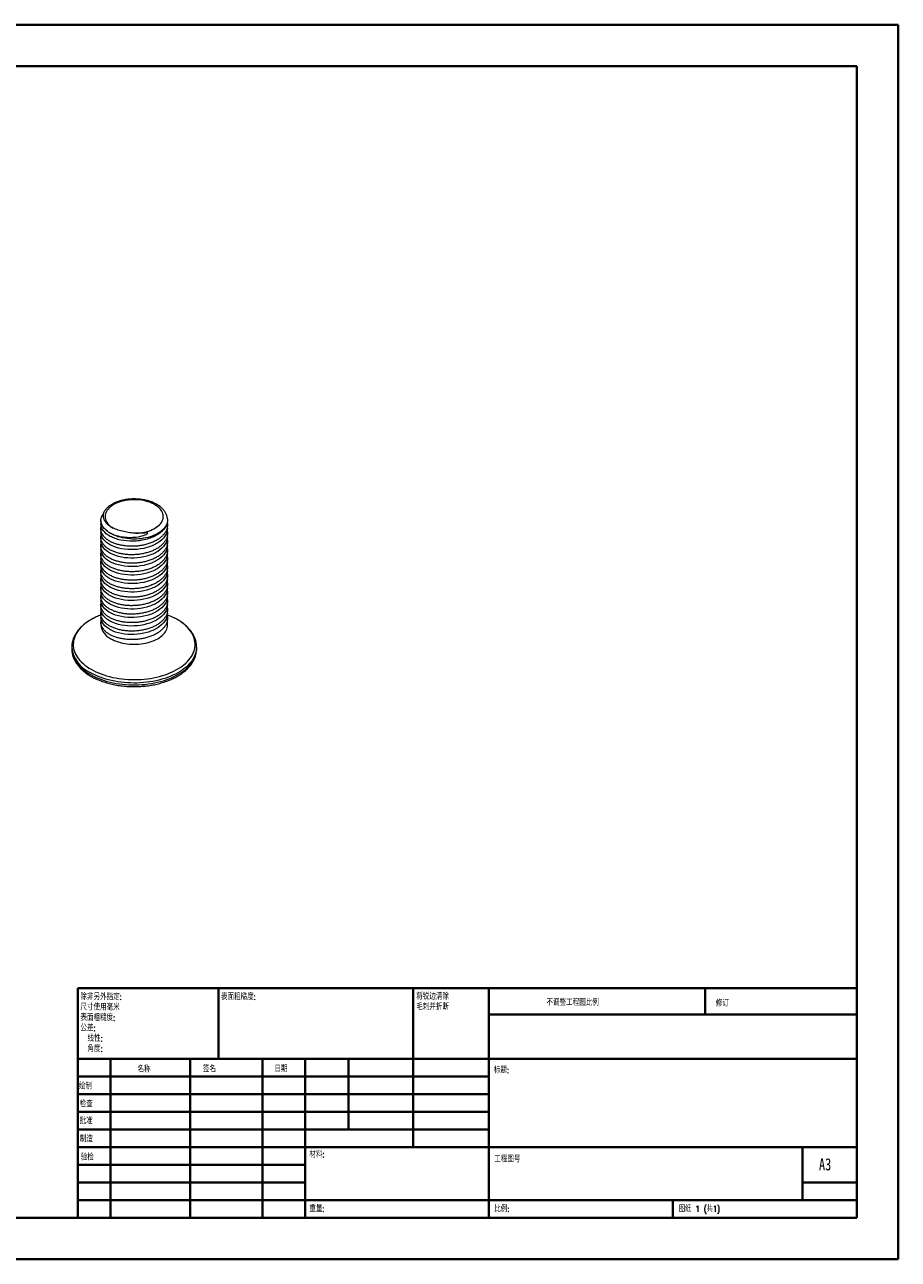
# Model space of a CAD drawing. Header units: millimetres. Extents: x 0 to 420, y 0 to 297.
# Tile 2 of 2: x 210 to 420, y 0 to 297. Entities that reach past the tile are written whole.
import ezdxf

# ---------------------------------------------------------------- set-up
doc = ezdxf.new("R2010")
doc.units = ezdxf.units.MM
doc.styles.add('SLDTEXTSTYLE0', font='TXT', dxfattribs={"width": 0.75, "bigfont": 'bigfont'})
doc.styles.add('SLDTEXTSTYLE1', font='TXT', dxfattribs={"width": 0.75})
doc.styles.add('SLDTEXTSTYLE2', font='TXT', dxfattribs={"width": 0.694444, "bigfont": 'bigfont'})

# ---------------------------------------------------------------- blocks, each defined once
blk = doc.blocks.new('SW_NOTE_0')
at = {"color": 0, "linetype": 'Continuous', "lineweight": 0, "char_height": 1.5, "attachment_point": 1, "style": 'SLDTEXTSTYLE0'}
for s, insert in [('\\M+18FAB锐边\\M+190B4\\M+18F9C', (0, 1.93)), ('\\M+196D1\\M+18E68\\M+19BF3\\M+190DC\\M+19266', (0, -0.57))]:
    blk.add_mtext(s, dxfattribs=dict(at, insert=insert))
blk = doc.blocks.new('SW_NOTE_1')
at = {"color": 0, "linetype": 'Continuous', "lineweight": 0, "char_height": 1.5, "attachment_point": 1, "style": 'SLDTEXTSTYLE0'}
for s, insert in [('\\M+18F9C\\M+194F1另\\M+18A4F\\M+18E77\\M+192E8:', (0, 1.93)), ('\\M+18EDA\\M+190A1\\M+18E67\\M+19770\\M+19F7C\\M+195C4', (0, -0.57)), ('\\M+1955C\\M+196CA\\M+19165糙\\M+19378:', (0, -3.07)), ('\\M+18CF6\\M+18DB7:', (0, -5.57)), ('线\\M+190AB:', (1.69, -8.07)), ('\\M+18A70\\M+19378:', (1.69, -10.57))]:
    blk.add_mtext(s, dxfattribs=dict(at, insert=insert))

msp = doc.modelspace()

# ---------------------------------------------------------------- linework, layer by layer
at = {"color": 7, "linetype": 'Continuous', "lineweight": 40}
for p, q in [((0.08, 297.21), (420.08, 297.21)), ((420.08, 0.21), (420.08, 297.21)), ((25.08, 287.21), (410.08, 287.21)), ((410.08, 287.21), (410.08, 10.21)), ((222.88, 65.46), (410.08, 65.46)), ((222.88, 65.46), (222.88, 10.21)), ((256.68, 48.46), (256.68, 65.46)), ((303.48, 65.46), (303.48, 27.21)), ((321.68, 65.46), (321.68, 10.21)), ((373.68, 59.09), (373.68, 65.46)), ((410.08, 59.09), (321.68, 59.09)), ((410.08, 48.46), (222.88, 48.46)), ((230.68, 48.46), (230.68, 10.21)), ((249.87, 48.46), (249.87, 10.21)), ((267.28, 48.46), (267.28, 10.21)), ((277.48, 10.21), (277.48, 48.46)), ((287.88, 31.46), (287.88, 48.46)), ((321.68, 44.21), (222.88, 44.21)), ((321.68, 39.96), (222.88, 39.96)), ((321.68, 35.71), (222.88, 35.71)), ((321.68, 31.46), (222.88, 31.46)), ((277.48, 27.21), (222.88, 27.21)), ((277.48, 27.21), (410.08, 27.21)), ((397.08, 14.46), (397.08, 27.21)), ((277.48, 22.96), (222.88, 22.96)), ((277.48, 18.71), (222.88, 18.71)), ((410.08, 18.71), (397.08, 18.71)), ((222.88, 14.46), (410.08, 14.46)), ((365.88, 10.21), (365.88, 14.46)), ((25.08, 10.21), (410.08, 10.21)), ((0.08, 0.21), (420.08, 0.21))]:
    msp.add_line(p, q, dxfattribs=at)
at = {"color": 7, "linetype": 'Continuous', "lineweight": 15}
for p, q in [((244.38, 178.23), (244.38, 177.78)), ((228.4, 177.9), (228.4, 177.09)), ((228.4, 175.86), (228.4, 175.05)), ((244.4, 176.07), (244.4, 176.88)), ((228.4, 173.82), (228.4, 173.01)), ((244.4, 174.03), (244.4, 174.84)), ((244.4, 171.98), (244.4, 172.8)), ((228.4, 171.78), (228.4, 170.96)), ((228.4, 169.74), (228.4, 168.92)), ((244.4, 169.94), (244.4, 170.76)), ((228.4, 167.7), (228.4, 166.88)), ((244.4, 167.9), (244.4, 168.72)), ((244.4, 165.86), (244.4, 166.68)), ((228.4, 165.66), (228.4, 164.84)), ((228.4, 163.61), (228.4, 162.8)), ((244.4, 163.82), (244.4, 164.63)), ((228.4, 161.57), (228.4, 160.76)), ((244.4, 161.78), (244.4, 162.59)), ((244.4, 159.74), (244.4, 160.55)), ((228.4, 159.53), (228.4, 158.72)), ((228.4, 157.49), (228.4, 156.67)), ((244.4, 157.7), (244.4, 158.51)), ((228.4, 155.21), (228.11, 155.1)), ((228.4, 155.45), (228.4, 154.63)), ((244.68, 155.1), (244.35, 155.23)), ((244.4, 155.65), (244.4, 156.47)), ((228.4, 153.41), (228.4, 152.78)), ((244.4, 152.78), (244.4, 154.43)), ((221.4, 147.5), (221.4, 147.06)), ((221.4, 147.48), (221.4, 147.5)), ((221.4, 147.06), (221.4, 147.05)), ((251.4, 147.06), (251.4, 147.5)), ((251.4, 147.04), (251.4, 147.06))]:
    msp.add_line(p, q, dxfattribs=at)
at = {"color": 7, "linetype": 'Continuous', "lineweight": 15, "flags": 128}
for points in [[(236.83, 174.87), (237.36, 174.9), (237.88, 174.96), (238.4, 175.03), (238.9, 175.13), (239.39, 175.25), (239.87, 175.39), (240.32, 175.56), (240.75, 175.74), (241.15, 175.94), (241.53, 176.16), (241.88, 176.39), (242.19, 176.64), (242.48, 176.9), (242.72, 177.17), (242.93, 177.46), (243.1, 177.75), (243.24, 178.05), (243.33, 178.35), (243.38, 178.65), (243.4, 178.96), (243.37, 179.27), (243.3, 179.58), (243.19, 179.88), (243.04, 180.17), (242.86, 180.46), (242.63, 180.74), (242.37, 181.01), (242.08, 181.27), (241.75, 181.51), (241.39, 181.74), (241, 181.95), (240.59, 182.14), (240.15, 182.32), (239.69, 182.47), (239.21, 182.6), (238.72, 182.72), (238.21, 182.81), (237.69, 182.88), (237.16, 182.92), (236.63, 182.94), (236.09, 182.94), (235.56, 182.92), (235.04, 182.87), (234.52, 182.8), (234.01, 182.7), (233.52, 182.59), (233.04, 182.45), (232.58, 182.29), (232.15, 182.11), (231.73, 181.92), (231.35, 181.71), (231, 181.48), (230.67, 181.23), (230.38, 180.97), (230.13, 180.7), (229.91, 180.42), (229.73, 180.13), (229.59, 179.84), (229.48, 179.53), (229.42, 179.23), (229.4, 178.92), (229.42, 178.61), (229.47, 178.31), (229.57, 178), (229.71, 177.71), (229.89, 177.42), (230.1, 177.14), (230.36, 176.86), (230.64, 176.6), (230.96, 176.36), (231.31, 176.13)], [(244.38, 177.78), (244.32, 177.45), (244.22, 177.13), (244.08, 176.81), (243.9, 176.49), (243.69, 176.18), (243.43, 175.89), (243.14, 175.6), (242.81, 175.33), (242.45, 175.07), (242.06, 174.83), (241.64, 174.6), (241.2, 174.39), (240.73, 174.2), (240.23, 174.04), (239.72, 173.89), (239.19, 173.76), (238.65, 173.66), (238.09, 173.57), (237.52, 173.52), (236.95, 173.48), (236.38, 173.47), (235.81, 173.48), (235.24, 173.52), (234.67, 173.58), (234.12, 173.66), (233.57, 173.77), (233.04, 173.9), (232.53, 174.05), (232.04, 174.22), (231.57, 174.41), (231.12, 174.62), (230.71, 174.84), (230.32, 175.09), (229.96, 175.35), (229.64, 175.62)], [(245.77, 154.62), (245.3, 154.84), (244.68, 155.1)], [(230.74, 149.51), (231.16, 149.29), (231.6, 149.08), (232.07, 148.89), (232.56, 148.72), (233.07, 148.57), (233.6, 148.45), (234.14, 148.34), (234.7, 148.26), (235.26, 148.2), (235.83, 148.17), (236.4, 148.16), (236.97, 148.17), (237.54, 148.2), (238.1, 148.26), (238.65, 148.34), (239.19, 148.45), (239.72, 148.57), (240.23, 148.72), (240.72, 148.89), (241.19, 149.08), (241.64, 149.29), (242.05, 149.51), (242.44, 149.75), (242.8, 150.01), (243.13, 150.28), (243.42, 150.56), (243.67, 150.86), (243.89, 151.16), (244.07, 151.47), (244.21, 151.79), (244.32, 152.12), (244.38, 152.45), (244.4, 152.78)]]:
    msp.add_lwpolyline(points, dxfattribs=at)
at = {"color": 8, "linetype": 'Continuous', "lineweight": 15, "flags": 128}
for points in [[(227, 154.61), (226.74, 154.48), (226.18, 154.18), (225.64, 153.86), (225.13, 153.52), (224.65, 153.17), (224.2, 152.81), (223.79, 152.43), (223.41, 152.04), (223.07, 151.64), (222.77, 151.23), (222.51, 150.81), (222.28, 150.38), (222.09, 149.95), (221.95, 149.51), (221.84, 149.07), (221.77, 148.62), (221.75, 148.18), (221.76, 147.73), (221.82, 147.28), (221.91, 146.84), (222.05, 146.4), (222.23, 145.97), (222.45, 145.54), (222.7, 145.12), (222.99, 144.7), (223.33, 144.3), (223.69, 143.91), (224.1, 143.53), (224.53, 143.16), (225, 142.8), (225.51, 142.46), (226.04, 142.14)], [(226.04, 142.14), (226.6, 141.83), (227.19, 141.54), (227.8, 141.27), (228.44, 141.02), (229.1, 140.79), (229.78, 140.57), (230.48, 140.38), (231.2, 140.21), (231.93, 140.07), (232.67, 139.94), (233.42, 139.84), (234.18, 139.76), (234.95, 139.7), (235.72, 139.67), (236.49, 139.66), (237.27, 139.68), (238.04, 139.72), (238.8, 139.78), (239.56, 139.86), (240.31, 139.97), (241.05, 140.1), (241.78, 140.25), (242.49, 140.43), (243.19, 140.63), (243.86, 140.84), (244.52, 141.08), (245.15, 141.34), (245.76, 141.61), (246.34, 141.91), (246.89, 142.22), (247.42, 142.55), (247.91, 142.89), (248.37, 143.25), (248.8, 143.62), (249.2, 144), (249.55, 144.4), (249.88, 144.81), (250.16, 145.22), (250.41, 145.65), (250.61, 146.08), (250.78, 146.51), (250.91, 146.95), (250.99, 147.4), (251.04, 147.84), (251.05, 148.29), (251.01, 148.73), (250.93, 149.18), (250.82, 149.62), (250.66, 150.06), (250.46, 150.49), (250.23, 150.91), (249.95, 151.33), (249.64, 151.74), (249.29, 152.14), (248.9, 152.53), (248.48, 152.9), (248.03, 153.26), (247.54, 153.61), (247.03, 153.94), (246.48, 154.26), (245.9, 154.56), (245.77, 154.62)], [(221.4, 147.05), (221.41, 146.78), (221.45, 146.33), (221.54, 145.88), (221.66, 145.44), (221.83, 145), (222.03, 144.57), (222.28, 144.14), (222.56, 143.72), (222.88, 143.31), (223.23, 142.91), (223.62, 142.52), (224.05, 142.14), (224.51, 141.78), (225, 141.43), (225.52, 141.1), (226.07, 140.78), (226.65, 140.48), (227.25, 140.2), (227.88, 139.93), (228.53, 139.69), (229.21, 139.46), (229.9, 139.25), (230.61, 139.07), (231.34, 138.91), (232.08, 138.77), (232.83, 138.65), (233.59, 138.55), (234.36, 138.48), (235.13, 138.43), (235.91, 138.4), (236.69, 138.4), (237.47, 138.42), (238.24, 138.47), (239.01, 138.53), (239.78, 138.62), (240.53, 138.74), (241.27, 138.87), (242, 139.03), (242.72, 139.21), (243.41, 139.41), (244.09, 139.63), (244.75, 139.87), (245.39, 140.13), (246, 140.41), (246.58, 140.7), (247.14, 141.02), (247.67, 141.35), (248.17, 141.69), (248.63, 142.05), (249.07, 142.43), (249.47, 142.81), (249.83, 143.21), (250.16, 143.62), (250.45, 144.03), (250.7, 144.46), (250.92, 144.89), (251.09, 145.33), (251.23, 145.77), (251.33, 146.22), (251.38, 146.67), (251.4, 147.04)], [(251.4, 147.49), (251.39, 147.33), (251.36, 146.88), (251.28, 146.44), (251.17, 145.99), (251.01, 145.55), (250.82, 145.11), (250.58, 144.69), (250.31, 144.26), (250, 143.85), (249.65, 143.45), (249.27, 143.06), (248.86, 142.68), (248.41, 142.31), (247.92, 141.96), (247.41, 141.62), (246.87, 141.3), (246.29, 140.99), (245.7, 140.71), (245.07, 140.44), (244.42, 140.19), (243.76, 139.95), (243.07, 139.74), (242.36, 139.56), (241.64, 139.39), (240.9, 139.24), (240.15, 139.12), (239.4, 139.02), (238.63, 138.94), (237.86, 138.88), (237.08, 138.85), (236.3, 138.84), (235.52, 138.86), (234.75, 138.89), (233.97, 138.95), (233.21, 139.04), (232.45, 139.15), (231.71, 139.28), (230.97, 139.43), (230.25, 139.6), (229.55, 139.8), (228.87, 140.01), (228.21, 140.25), (227.56, 140.5), (226.95, 140.78), (226.36, 141.07), (225.79, 141.38)]]:
    msp.add_lwpolyline(points, dxfattribs=at)
at = {"color": 7, "linetype": 'Continuous', "lineweight": 15}
for centre, radius, start, end in [((234.27, 139.51), 16.76, 111.5555, 115.7153), ((232.47, 153.22), 4.09, 186.2673, 245.0528)]:
    msp.add_arc(centre, radius, start, end, dxfattribs=at)
at = {"color": 8, "linetype": 'Continuous', "lineweight": 15}
msp.add_arc((228.84, 148.21), 7.48, 185.5974, 245.9229, dxfattribs=at)
at = {"color": 7, "linetype": 'Continuous', "lineweight": 15}
for points, knots in [([(231.31, 176.13), (231.07, 176.26), (230.58, 176.53), (230, 177), (229.53, 177.51), (229.25, 177.97), (229.1, 178.37), (229.02, 178.69), (228.99, 179.02), (229.01, 179.35), (229.08, 179.67), (229.19, 180), (229.36, 180.32), (229.57, 180.64), (229.83, 180.94), (230.14, 181.24), (230.49, 181.52), (230.9, 181.78), (231.25, 181.98), (231.47, 182.09), (231.54, 182.12)], [0, 0, 0, 0, 0.082478, 0.166911, 0.24937, 0.333649, 0.380755, 0.427862, 0.476254, 0.524647, 0.573445, 0.622243, 0.67237, 0.722497, 0.772828, 0.823159, 0.874936, 0.926713, 0.977325, 1, 1, 1, 1]), ([(244.39, 178.23), (244.39, 178.25), (244.39, 178.39), (244.35, 178.64), (244.28, 178.99), (244.17, 179.32), (244.02, 179.65), (243.84, 179.98), (243.63, 180.29), (243.38, 180.6), (243.1, 180.89), (242.78, 181.17), (242.44, 181.44), (242.07, 181.69), (241.67, 181.92), (241.24, 182.13), (240.8, 182.33), (240.33, 182.5), (239.85, 182.65), (239.35, 182.79), (238.84, 182.9), (238.32, 182.99), (237.79, 183.06), (237.26, 183.1), (236.72, 183.13), (236.18, 183.13), (235.65, 183.11), (235.11, 183.07), (234.58, 183.01), (234.06, 182.92), (233.55, 182.81), (233.05, 182.68), (232.56, 182.54), (232.1, 182.36), (231.75, 182.22), (231.58, 182.14), (231.54, 182.12)], [0, 0, 0, 0, 0.005398, 0.03378, 0.062184, 0.090753, 0.119608, 0.148847, 0.17853, 0.208675, 0.239254, 0.270205, 0.301441, 0.332873, 0.364415, 0.396002, 0.427574, 0.459106, 0.490585, 0.522008, 0.553377, 0.584698, 0.615979, 0.64723, 0.678462, 0.709685, 0.740913, 0.772152, 0.803414, 0.834711, 0.866055, 0.897456, 0.928924, 0.960468, 0.992092, 1, 1, 1, 1]), ([(229.64, 175.62), (229.48, 175.76), (229.18, 176.03), (228.83, 176.48), (228.58, 176.95), (228.43, 177.42), (228.38, 177.93), (228.44, 178.46), (228.65, 179.01), (228.87, 179.4), (229.05, 179.59), (229.07, 179.62)], [0, 0, 0, 0, 0.116339, 0.233063, 0.349414, 0.464649, 0.578069, 0.710279, 0.844795, 0.980494, 1, 1, 1, 1]), ([(244.33, 177.53), (244.33, 177.52), (244.4, 177.31), (244.41, 176.88), (244.36, 176.24), (244.15, 175.61), (243.81, 174.98), (243.34, 174.39), (242.76, 173.84), (242.07, 173.35), (241.29, 172.92), (240.42, 172.54), (239.47, 172.22), (238.47, 171.98), (237.44, 171.82), (236.4, 171.74), (235.36, 171.74), (234.33, 171.81), (233.33, 171.97), (232.38, 172.19), (231.51, 172.49), (230.72, 172.84), (230.04, 173.25), (229.45, 173.71), (228.98, 174.22), (228.65, 174.75), (228.44, 175.3), (228.38, 175.86), (228.4, 176.26), (228.48, 176.46), (228.49, 176.48)], [0, 0, 0, 0, 0.000598, 0.038368, 0.076138, 0.114567, 0.153334, 0.192101, 0.23053, 0.2683, 0.30607, 0.344499, 0.383266, 0.422033, 0.460462, 0.498232, 0.536002, 0.574431, 0.613198, 0.651965, 0.690394, 0.728164, 0.765934, 0.804363, 0.84313, 0.881897, 0.920326, 0.958096, 0.995866, 1, 1, 1, 1]), ([(244.33, 175.45), (244.36, 175.25), (244.43, 174.83), (244.35, 174.2), (244.15, 173.56), (243.81, 172.94), (243.34, 172.35), (242.76, 171.8), (242.07, 171.31), (241.29, 170.87), (240.42, 170.49), (239.47, 170.18), (238.47, 169.94), (237.44, 169.78), (236.4, 169.7), (235.36, 169.7), (234.33, 169.77), (233.33, 169.92), (232.38, 170.15), (231.51, 170.45), (230.72, 170.8), (230.04, 171.21), (229.45, 171.67), (228.98, 172.18), (228.65, 172.71), (228.44, 173.26), (228.38, 173.82), (228.4, 174.21), (228.48, 174.41), (228.49, 174.43)], [0, 0, 0, 0, 0.036531, 0.074374, 0.112876, 0.151717, 0.190558, 0.22906, 0.266902, 0.304745, 0.343247, 0.382088, 0.420929, 0.459431, 0.497273, 0.535116, 0.573618, 0.612459, 0.6513, 0.689802, 0.727645, 0.765487, 0.803989, 0.84283, 0.881671, 0.920173, 0.958016, 0.995858, 1, 1, 1, 1]), ([(244.38, 177.78), (244.31, 177.16), (244.05, 176.52), (243.37, 175.65), (243.09, 175.37), (242.48, 174.86), (242.14, 174.63), (241.02, 173.98), (240.12, 173.62), (238.65, 173.25), (238.15, 173.15), (237.14, 173.02), (236.64, 172.98), (235.13, 172.95), (234.1, 173.04), (232.67, 173.34), (232.22, 173.47), (231.38, 173.77), (231, 173.94), (229.95, 174.5), (229.37, 174.97), (228.59, 175.99), (228.4, 176.55), (228.4, 177.09)], [0, 0, 0, 0, 0.125, 0.125, 0.1875, 0.1875, 0.25, 0.25, 0.375, 0.375, 0.4375, 0.4375, 0.5, 0.5, 0.625, 0.625, 0.6875, 0.6875, 0.75, 0.75, 0.875, 0.875, 1, 1, 1, 1]), ([(244.4, 176.07), (244.4, 175.44), (244.19, 174.78), (243.38, 173.56), (242.78, 173), (241.33, 172.09), (240.44, 171.7), (238.48, 171.14), (237.42, 170.98), (235.38, 170.9), (234.32, 170.97), (232.36, 171.35), (231.46, 171.66), (230.02, 172.41), (229.41, 172.89), (228.6, 173.93), (228.4, 174.5), (228.4, 175.05)], [0, 0, 0, 0, 0.125, 0.125, 0.25, 0.25, 0.375, 0.375, 0.5, 0.5, 0.625, 0.625, 0.75, 0.75, 0.875, 0.875, 1, 1, 1, 1]), ([(229.64, 175.62), (229.96, 175.35), (230.34, 175.1), (231.19, 174.67), (231.67, 174.48), (232.69, 174.18), (233.24, 174.06), (234.38, 173.91), (234.96, 173.87), (236.16, 173.89), (236.76, 173.93), (237.93, 174.13), (238.52, 174.27), (239.18, 174.54), (239.31, 174.6), (239.5, 174.71), (239.56, 174.75), (239.61, 174.81), (239.62, 174.83), (239.64, 174.86), (239.64, 174.88), (239.63, 174.91), (239.61, 174.92), (239.57, 174.93), (239.55, 174.94), (239.46, 174.96), (239.39, 174.96), (239.24, 174.96), (239.16, 174.95), (238.94, 174.94), (238.79, 174.93), (238.04, 174.89), (237.44, 174.86), (236.83, 174.87)], [0, 0, 0, 0, 0.125, 0.125, 0.25, 0.25, 0.375, 0.375, 0.5, 0.5, 0.625, 0.625, 0.75, 0.75, 0.78125, 0.78125, 0.796875, 0.796875, 0.800781, 0.800781, 0.804687, 0.804687, 0.808594, 0.808594, 0.8125, 0.8125, 0.828125, 0.828125, 0.84375, 0.84375, 0.875, 0.875, 1, 1, 1, 1]), ([(233.93, 175.31), (233.45, 175.39), (232.98, 175.49), (232.11, 175.77), (231.69, 175.94), (231.31, 176.13)], [0, 0, 0, 0, 0.5, 0.5, 1, 1, 1, 1]), ([(236.83, 174.87), (236.33, 174.88), (235.83, 174.92), (234.85, 175.07), (234.38, 175.17), (233.93, 175.31)], [0, 0, 0, 0, 0.5, 0.5, 1, 1, 1, 1]), ([(244.33, 173.41), (244.36, 173.21), (244.43, 172.79), (244.35, 172.16), (244.15, 171.52), (243.81, 170.9), (243.34, 170.31), (242.76, 169.76), (242.07, 169.27), (241.29, 168.83), (240.42, 168.45), (239.47, 168.14), (238.47, 167.9), (237.44, 167.74), (236.4, 167.66), (235.36, 167.66), (234.33, 167.73), (233.33, 167.88), (232.38, 168.11), (231.51, 168.4), (230.72, 168.76), (230.04, 169.17), (229.45, 169.63), (228.98, 170.13), (228.65, 170.67), (228.44, 171.22), (228.38, 171.78), (228.4, 172.17), (228.48, 172.37), (228.49, 172.39)], [0, 0, 0, 0, 0.0365313, 0.0743735, 0.1128758, 0.1517169, 0.1905579, 0.2290602, 0.2669024, 0.3047446, 0.3432468, 0.3820879, 0.420929, 0.4594313, 0.4972734, 0.5351156, 0.5736179, 0.612459, 0.6513, 0.6898023, 0.7276445, 0.7654867, 0.803989, 0.84283, 0.8816711, 0.9201734, 0.9580156, 0.9958577, 1, 1, 1, 1]), ([(244.4, 174.03), (244.4, 173.4), (244.19, 172.74), (243.38, 171.52), (242.78, 170.96), (241.33, 170.05), (240.44, 169.66), (238.48, 169.1), (237.42, 168.94), (235.38, 168.86), (234.32, 168.93), (232.36, 169.31), (231.46, 169.62), (230.02, 170.37), (229.41, 170.84), (228.6, 171.89), (228.4, 172.46), (228.4, 173.01)], [0, 0, 0, 0, 0.125, 0.125, 0.25, 0.25, 0.375, 0.375, 0.5, 0.5, 0.625, 0.625, 0.75, 0.75, 0.875, 0.875, 1, 1, 1, 1]), ([(244.33, 171.37), (244.36, 171.17), (244.43, 170.75), (244.35, 170.12), (244.15, 169.48), (243.81, 168.86), (243.34, 168.27), (242.76, 167.72), (242.07, 167.23), (241.29, 166.79), (240.42, 166.41), (239.47, 166.1), (238.47, 165.86), (237.44, 165.7), (236.4, 165.62), (235.36, 165.62), (234.33, 165.69), (233.33, 165.84), (232.38, 166.07), (231.51, 166.36), (230.72, 166.72), (230.04, 167.13), (229.45, 167.59), (228.98, 168.09), (228.65, 168.63), (228.44, 169.18), (228.38, 169.74), (228.4, 170.13), (228.48, 170.33), (228.49, 170.35)], [0, 0, 0, 0, 0.036531, 0.074374, 0.112876, 0.151717, 0.190558, 0.22906, 0.266902, 0.304745, 0.343247, 0.382088, 0.420929, 0.459431, 0.497273, 0.535116, 0.573618, 0.612459, 0.6513, 0.689802, 0.727645, 0.765487, 0.803989, 0.84283, 0.881671, 0.920173, 0.958016, 0.995858, 1, 1, 1, 1]), ([(244.33, 169.33), (244.36, 169.13), (244.43, 168.71), (244.35, 168.08), (244.15, 167.44), (243.81, 166.82), (243.34, 166.23), (242.76, 165.68), (242.07, 165.19), (241.29, 164.75), (240.42, 164.37), (239.47, 164.06), (238.47, 163.82), (237.44, 163.66), (236.4, 163.58), (235.36, 163.57), (234.33, 163.65), (233.33, 163.8), (232.38, 164.03), (231.51, 164.32), (230.72, 164.68), (230.04, 165.09), (229.45, 165.55), (228.98, 166.05), (228.65, 166.59), (228.44, 167.14), (228.38, 167.7), (228.4, 168.09), (228.48, 168.29), (228.49, 168.31)], [0, 0, 0, 0, 0.036531, 0.074374, 0.112876, 0.151717, 0.190558, 0.22906, 0.266902, 0.304745, 0.343247, 0.382088, 0.420929, 0.459431, 0.497273, 0.535116, 0.573618, 0.612459, 0.6513, 0.689802, 0.727645, 0.765487, 0.803989, 0.84283, 0.881671, 0.920173, 0.958016, 0.995858, 1, 1, 1, 1]), ([(244.4, 171.98), (244.4, 171.36), (244.19, 170.7), (243.38, 169.48), (242.78, 168.92), (241.33, 168.01), (240.44, 167.61), (238.48, 167.06), (237.42, 166.9), (235.38, 166.82), (234.32, 166.89), (232.36, 167.27), (231.46, 167.58), (230.02, 168.33), (229.41, 168.8), (228.6, 169.85), (228.4, 170.41), (228.4, 170.96)], [0, 0, 0, 0, 0.125, 0.125, 0.25, 0.25, 0.375, 0.375, 0.5, 0.5, 0.625, 0.625, 0.75, 0.75, 0.875, 0.875, 1, 1, 1, 1]), ([(244.4, 169.94), (244.4, 169.31), (244.19, 168.66), (243.38, 167.44), (242.78, 166.88), (241.33, 165.97), (240.44, 165.57), (238.48, 165.02), (237.42, 164.85), (235.38, 164.78), (234.32, 164.85), (232.36, 165.23), (231.46, 165.53), (230.02, 166.29), (229.41, 166.76), (228.6, 167.8), (228.4, 168.37), (228.4, 168.92)], [0, 0, 0, 0, 0.125, 0.125, 0.25, 0.25, 0.375, 0.375, 0.5, 0.5, 0.625, 0.625, 0.75, 0.75, 0.875, 0.875, 1, 1, 1, 1]), ([(244.33, 167.29), (244.36, 167.08), (244.43, 166.67), (244.35, 166.04), (244.15, 165.4), (243.81, 164.78), (243.34, 164.18), (242.76, 163.64), (242.07, 163.15), (241.29, 162.71), (240.42, 162.33), (239.47, 162.01), (238.47, 161.77), (237.44, 161.61), (236.4, 161.53), (235.36, 161.53), (234.33, 161.61), (233.33, 161.76), (232.38, 161.99), (231.51, 162.28), (230.72, 162.64), (230.04, 163.05), (229.45, 163.51), (228.98, 164.01), (228.65, 164.55), (228.44, 165.1), (228.38, 165.65), (228.4, 166.05), (228.48, 166.25), (228.49, 166.27)], [0, 0, 0, 0, 0.036531, 0.074374, 0.112876, 0.151717, 0.190558, 0.22906, 0.266902, 0.304745, 0.343247, 0.382088, 0.420929, 0.459431, 0.497273, 0.535116, 0.573618, 0.612459, 0.6513, 0.689802, 0.727645, 0.765487, 0.803989, 0.84283, 0.881671, 0.920173, 0.958016, 0.995858, 1, 1, 1, 1]), ([(244.4, 167.9), (244.4, 167.27), (244.19, 166.62), (243.38, 165.4), (242.78, 164.84), (241.33, 163.93), (240.44, 163.53), (238.48, 162.97), (237.42, 162.81), (235.38, 162.73), (234.32, 162.81), (232.36, 163.19), (231.46, 163.49), (230.02, 164.25), (229.41, 164.72), (228.6, 165.76), (228.4, 166.33), (228.4, 166.88)], [0, 0, 0, 0, 0.125, 0.125, 0.25, 0.25, 0.375, 0.375, 0.5, 0.5, 0.625, 0.625, 0.75, 0.75, 0.875, 0.875, 1, 1, 1, 1]), ([(244.33, 165.25), (244.36, 165.04), (244.43, 164.63), (244.35, 163.99), (244.15, 163.36), (243.81, 162.73), (243.34, 162.14), (242.76, 161.6), (242.07, 161.11), (241.29, 160.67), (240.42, 160.29), (239.47, 159.97), (238.47, 159.73), (237.44, 159.57), (236.4, 159.49), (235.36, 159.49), (234.33, 159.57), (233.33, 159.72), (232.38, 159.94), (231.51, 160.24), (230.72, 160.59), (230.04, 161.01), (229.45, 161.47), (228.98, 161.97), (228.65, 162.5), (228.44, 163.06), (228.38, 163.61), (228.4, 164.01), (228.48, 164.21), (228.49, 164.23)], [0, 0, 0, 0, 0.036531, 0.074374, 0.112876, 0.151717, 0.190558, 0.22906, 0.266902, 0.304745, 0.343247, 0.382088, 0.420929, 0.459431, 0.497273, 0.535116, 0.573618, 0.612459, 0.6513, 0.689802, 0.727645, 0.765487, 0.803989, 0.84283, 0.881671, 0.920173, 0.958016, 0.995858, 1, 1, 1, 1]), ([(244.4, 165.86), (244.4, 165.23), (244.19, 164.58), (243.38, 163.36), (242.78, 162.8), (241.33, 161.88), (240.44, 161.49), (238.48, 160.93), (237.42, 160.77), (235.38, 160.69), (234.32, 160.77), (232.36, 161.15), (231.46, 161.45), (230.02, 162.21), (229.41, 162.68), (228.6, 163.72), (228.4, 164.29), (228.4, 164.84)], [0, 0, 0, 0, 0.125, 0.125, 0.25, 0.25, 0.375, 0.375, 0.5, 0.5, 0.625, 0.625, 0.75, 0.75, 0.875, 0.875, 1, 1, 1, 1]), ([(244.4, 163.82), (244.4, 163.19), (244.19, 162.53), (243.38, 161.31), (242.78, 160.75), (241.33, 159.84), (240.44, 159.45), (238.48, 158.89), (237.42, 158.73), (235.38, 158.65), (234.32, 158.72), (232.36, 159.1), (231.46, 159.41), (230.02, 160.17), (229.41, 160.64), (228.6, 161.68), (228.4, 162.25), (228.4, 162.8)], [0, 0, 0, 0, 0.125, 0.125, 0.25, 0.25, 0.375, 0.375, 0.5, 0.5, 0.625, 0.625, 0.75, 0.75, 0.875, 0.875, 1, 1, 1, 1]), ([(244.33, 163.21), (244.36, 163), (244.43, 162.59), (244.35, 161.95), (244.15, 161.32), (243.81, 160.69), (243.34, 160.1), (242.76, 159.56), (242.07, 159.06), (241.29, 158.63), (240.42, 158.25), (239.47, 157.93), (238.47, 157.69), (237.44, 157.53), (236.4, 157.45), (235.36, 157.45), (234.33, 157.52), (233.33, 157.68), (232.38, 157.9), (231.51, 158.2), (230.72, 158.55), (230.04, 158.96), (229.45, 159.42), (228.98, 159.93), (228.65, 160.46), (228.44, 161.01), (228.38, 161.57), (228.4, 161.97), (228.48, 162.17), (228.49, 162.19)], [0, 0, 0, 0, 0.036531, 0.074374, 0.112876, 0.151717, 0.190558, 0.22906, 0.266902, 0.304745, 0.343247, 0.382088, 0.420929, 0.459431, 0.497273, 0.535116, 0.573618, 0.612459, 0.6513, 0.689802, 0.727645, 0.765487, 0.803989, 0.84283, 0.881671, 0.920173, 0.958016, 0.995858, 1, 1, 1, 1]), ([(244.33, 161.17), (244.36, 160.96), (244.43, 160.55), (244.35, 159.91), (244.15, 159.27), (243.81, 158.65), (243.34, 158.06), (242.76, 157.51), (242.07, 157.02), (241.29, 156.59), (240.42, 156.2), (239.47, 155.89), (238.47, 155.65), (237.44, 155.49), (236.4, 155.41), (235.36, 155.41), (234.33, 155.48), (233.33, 155.64), (232.38, 155.86), (231.51, 156.16), (230.72, 156.51), (230.04, 156.92), (229.45, 157.38), (228.98, 157.89), (228.65, 158.42), (228.44, 158.97), (228.38, 159.53), (228.4, 159.92), (228.48, 160.12), (228.49, 160.14)], [0, 0, 0, 0, 0.036531, 0.074374, 0.112876, 0.151717, 0.190558, 0.22906, 0.266902, 0.304745, 0.343247, 0.382088, 0.420929, 0.459431, 0.497273, 0.535116, 0.573618, 0.612459, 0.6513, 0.689802, 0.727645, 0.765487, 0.803989, 0.84283, 0.881671, 0.920173, 0.958016, 0.995858, 1, 1, 1, 1]), ([(244.4, 161.78), (244.4, 161.15), (244.19, 160.49), (243.38, 159.27), (242.78, 158.71), (241.33, 157.8), (240.44, 157.41), (238.48, 156.85), (237.42, 156.69), (235.38, 156.61), (234.32, 156.68), (232.36, 157.06), (231.46, 157.37), (230.02, 158.12), (229.41, 158.6), (228.6, 159.64), (228.4, 160.21), (228.4, 160.76)], [0, 0, 0, 0, 0.125, 0.125, 0.25, 0.25, 0.375, 0.375, 0.5, 0.5, 0.625, 0.625, 0.75, 0.75, 0.875, 0.875, 1, 1, 1, 1]), ([(244.33, 159.12), (244.36, 158.92), (244.43, 158.5), (244.35, 157.87), (244.15, 157.23), (243.81, 156.61), (243.34, 156.02), (242.76, 155.47), (242.07, 154.98), (241.29, 154.54), (240.42, 154.16), (239.47, 153.85), (238.47, 153.61), (237.44, 153.45), (236.4, 153.37), (235.36, 153.37), (234.33, 153.44), (233.33, 153.59), (232.38, 153.82), (231.51, 154.11), (230.72, 154.47), (230.04, 154.88), (229.45, 155.34), (228.98, 155.85), (228.65, 156.38), (228.44, 156.93), (228.38, 157.49), (228.4, 157.88), (228.48, 158.08), (228.49, 158.1)], [0, 0, 0, 0, 0.036531, 0.074374, 0.112876, 0.151717, 0.190558, 0.22906, 0.266902, 0.304745, 0.343247, 0.382088, 0.420929, 0.459431, 0.497273, 0.535116, 0.573618, 0.612459, 0.6513, 0.689802, 0.727645, 0.765487, 0.803989, 0.84283, 0.881671, 0.920173, 0.958016, 0.995858, 1, 1, 1, 1]), ([(244.4, 159.74), (244.4, 159.11), (244.19, 158.45), (243.38, 157.23), (242.78, 156.67), (241.33, 155.76), (240.44, 155.37), (238.48, 154.81), (237.42, 154.65), (235.38, 154.57), (234.32, 154.64), (232.36, 155.02), (231.46, 155.33), (230.02, 156.08), (229.41, 156.55), (228.6, 157.6), (228.4, 158.17), (228.4, 158.72)], [0, 0, 0, 0, 0.125, 0.125, 0.25, 0.25, 0.375, 0.375, 0.5, 0.5, 0.625, 0.625, 0.75, 0.75, 0.875, 0.875, 1, 1, 1, 1]), ([(244.4, 157.7), (244.4, 157.07), (244.19, 156.41), (243.38, 155.19), (242.78, 154.63), (241.33, 153.72), (240.44, 153.32), (238.48, 152.77), (237.42, 152.61), (235.38, 152.53), (234.32, 152.6), (232.36, 152.98), (231.46, 153.29), (230.02, 154.04), (229.41, 154.51), (228.6, 155.56), (228.4, 156.12), (228.4, 156.67)], [0, 0, 0, 0, 0.125, 0.125, 0.25, 0.25, 0.375, 0.375, 0.5, 0.5, 0.625, 0.625, 0.75, 0.75, 0.875, 0.875, 1, 1, 1, 1]), ([(226.98, 154.6), (226.82, 154.52), (226.46, 154.34), (225.94, 154.05), (225.42, 153.73), (224.92, 153.4), (224.45, 153.04), (224.01, 152.67), (223.6, 152.29), (223.22, 151.89), (222.88, 151.49), (222.57, 151.07), (222.29, 150.64), (222.05, 150.2), (221.85, 149.76), (221.68, 149.31), (221.56, 148.86), (221.46, 148.41), (221.41, 147.95), (221.39, 147.64), (221.4, 147.48), (221.4, 147.47)], [0, 0, 0, 0, 0.048581, 0.105579, 0.162615, 0.219673, 0.276723, 0.333729, 0.39065, 0.447433, 0.50402, 0.560345, 0.616348, 0.671974, 0.727185, 0.781966, 0.836329, 0.890317, 0.943996, 0.997458, 1, 1, 1, 1]), ([(244.33, 157.08), (244.36, 156.88), (244.43, 156.46), (244.35, 155.83), (244.15, 155.19), (243.81, 154.57), (243.34, 153.98), (242.76, 153.43), (242.07, 152.94), (241.29, 152.5), (240.42, 152.12), (239.47, 151.81), (238.47, 151.57), (237.44, 151.41), (236.4, 151.33), (235.36, 151.33), (234.33, 151.4), (233.33, 151.55), (232.38, 151.78), (231.51, 152.07), (230.72, 152.43), (230.04, 152.84), (229.45, 153.3), (228.98, 153.8), (228.65, 154.34), (228.44, 154.89), (228.38, 155.45), (228.4, 155.84), (228.48, 156.04), (228.49, 156.06)], [0, 0, 0, 0, 0.036531, 0.074374, 0.112876, 0.151717, 0.190558, 0.22906, 0.266902, 0.304745, 0.343247, 0.382088, 0.420929, 0.459431, 0.497273, 0.535116, 0.573618, 0.612459, 0.6513, 0.689802, 0.727645, 0.765487, 0.803989, 0.84283, 0.881671, 0.920173, 0.958016, 0.995858, 1, 1, 1, 1]), ([(244.4, 155.65), (244.4, 155.03), (244.19, 154.37), (243.38, 153.15), (242.78, 152.59), (241.33, 151.68), (240.44, 151.28), (238.48, 150.73), (237.42, 150.56), (235.38, 150.49), (234.32, 150.56), (232.36, 150.94), (231.46, 151.25), (230.02, 152), (229.41, 152.47), (228.6, 153.52), (228.4, 154.08), (228.4, 154.63)], [0, 0, 0, 0, 0.125, 0.125, 0.25, 0.25, 0.375, 0.375, 0.5, 0.5, 0.625, 0.625, 0.75, 0.75, 0.875, 0.875, 1, 1, 1, 1]), ([(244.33, 155.04), (244.36, 154.84), (244.43, 154.42), (244.35, 153.79), (244.15, 153.15), (243.81, 152.53), (243.34, 151.94), (242.76, 151.39), (242.07, 150.9), (241.29, 150.46), (240.42, 150.08), (239.47, 149.77), (238.47, 149.53), (237.44, 149.37), (236.4, 149.29), (235.36, 149.28), (234.33, 149.36), (233.33, 149.51), (232.38, 149.74), (231.51, 150.03), (230.72, 150.39), (230.04, 150.8), (229.45, 151.26), (228.98, 151.76), (228.65, 152.3), (228.44, 152.85), (228.39, 153.33), (228.41, 153.73), (228.46, 153.93), (228.48, 154.03)], [0, 0, 0, 0, 0.036519, 0.074348, 0.112837, 0.151665, 0.190493, 0.228982, 0.266812, 0.304641, 0.34313, 0.381958, 0.420786, 0.459275, 0.497104, 0.534934, 0.573423, 0.612251, 0.651078, 0.689568, 0.727397, 0.765226, 0.803715, 0.842543, 0.881371, 0.91986, 0.95769, 0.980585, 1, 1, 1, 1]), ([(251.39, 147.49), (251.39, 147.56), (251.4, 147.77), (251.37, 148.14), (251.3, 148.59), (251.19, 149.03), (251.05, 149.48), (250.88, 149.92), (250.67, 150.35), (250.42, 150.78), (250.14, 151.19), (249.82, 151.6), (249.47, 152), (249.09, 152.39), (248.68, 152.77), (248.23, 153.13), (247.76, 153.48), (247.26, 153.81), (246.73, 154.13), (246.24, 154.4), (245.91, 154.55), (245.78, 154.61)], [0, 0, 0, 0, 0.02225, 0.075549, 0.128858, 0.182285, 0.23593, 0.289877, 0.344186, 0.398892, 0.454004, 0.509503, 0.565355, 0.621508, 0.677905, 0.734489, 0.791204, 0.848005, 0.904851, 0.96171, 1, 1, 1, 1]), ([(221.4, 147.04), (221.4, 146.99), (221.4, 146.78), (221.43, 146.42), (221.5, 145.97), (221.6, 145.53), (221.74, 145.08), (221.92, 144.64), (222.13, 144.21), (222.38, 143.78), (222.66, 143.37), (222.97, 142.96), (223.32, 142.56), (223.7, 142.17), (224.12, 141.79), (224.56, 141.43), (225.04, 141.08), (225.54, 140.75), (226.07, 140.43), (226.62, 140.13), (227.2, 139.85), (227.8, 139.59), (228.42, 139.34), (229.05, 139.12), (229.71, 138.91), (230.38, 138.72), (231.06, 138.56), (231.76, 138.41), (232.47, 138.28), (233.19, 138.18), (233.91, 138.1), (234.64, 138.04), (235.38, 137.99), (236.11, 137.98), (236.85, 137.98), (237.59, 138), (238.32, 138.05), (239.05, 138.11), (239.77, 138.2), (240.49, 138.31), (241.19, 138.44), (241.89, 138.59), (242.57, 138.76), (243.24, 138.96), (243.89, 139.17), (244.52, 139.4), (245.14, 139.65), (245.73, 139.92), (246.3, 140.2), (246.85, 140.51), (247.38, 140.83), (247.87, 141.16), (248.34, 141.52), (248.78, 141.89), (249.19, 142.27), (249.57, 142.67), (249.92, 143.07), (250.23, 143.49), (250.5, 143.92), (250.74, 144.36), (250.94, 144.8), (251.11, 145.25), (251.24, 145.7), (251.33, 146.15), (251.39, 146.6), (251.39, 146.9), (251.4, 147.04)], [0, 0, 0, 0, 0.005534, 0.020562, 0.035594, 0.050658, 0.065784, 0.080995, 0.096308, 0.111733, 0.127272, 0.14292, 0.158668, 0.174501, 0.190403, 0.206357, 0.222349, 0.238364, 0.254393, 0.270425, 0.286453, 0.302473, 0.318483, 0.334481, 0.350466, 0.36644, 0.382402, 0.398353, 0.414294, 0.430228, 0.446154, 0.462074, 0.477991, 0.493906, 0.509819, 0.525734, 0.54165, 0.557569, 0.573494, 0.589425, 0.605365, 0.621314, 0.637274, 0.653247, 0.669234, 0.685235, 0.701252, 0.717284, 0.733331, 0.749391, 0.765461, 0.781538, 0.797613, 0.813675, 0.829713, 0.845713, 0.861657, 0.877527, 0.893307, 0.90898, 0.924536, 0.939971, 0.955289, 0.970501, 0.985626, 1, 1, 1, 1])]:
    msp.add_open_spline(points, degree=3, knots=knots, dxfattribs=at)

# ---------------------------------------------------------------- block references
at = {"color": 7, "linetype": 'Continuous', "lineweight": 0}
for name, p in [('SW_NOTE_1', (223.47, 62.2)), ('SW_NOTE_0', (304.19, 62.28))]:
    msp.add_blockref(name, p, dxfattribs=at)

# ---------------------------------------------------------------- texts
at = {"color": 7, "linetype": 'Continuous', "lineweight": 0, "attachment_point": 1}
for s, insert, char_height, style in [('\\M+1955C\\M+196CA\\M+19165糙\\M+19378:', (257.25, 64.13), 1.5, 'SLDTEXTSTYLE0'), ('\\M+19573调\\M+190AE\\M+18D48\\M+192F6图\\M+194E4\\M+197E1', (335.49, 62.75), 1.5, 'SLDTEXTSTYLE0'), ('\\M+18F43订', (376.21, 62.55), 1.5, 'SLDTEXTSTYLE0'), ('\\M+196BC\\M+18FCC', (237.2, 46.72), 1.5, 'SLDTEXTSTYLE0'), ('签\\M+196BC', (252.91, 46.78), 1.5, 'SLDTEXTSTYLE0'), ('\\M+193FA\\M+18AFA', (270.09, 46.79), 1.5, 'SLDTEXTSTYLE0'), ('标题:', (322.84, 46.49), 1.5, 'SLDTEXTSTYLE0'), ('绘\\M+190A7', (223.09, 42.64), 1.5, 'SLDTEXTSTYLE0'), ('检查', (223.29, 38.37), 1.5, 'SLDTEXTSTYLE0'), ('\\M+194E1\\M+18F79', (223.28, 34.28), 1.5, 'SLDTEXTSTYLE0'), ('\\M+190A7\\M+191A2', (223.33, 29.95), 1.5, 'SLDTEXTSTYLE0'), ('验检', (223.55, 25.56), 1.5, 'SLDTEXTSTYLE0'), ('\\M+18DDE\\M+197BF:', (278.52, 26.2), 1.5, 'SLDTEXTSTYLE0'), ('\\M+18D48\\M+192F6图\\M+18D86', (322.95, 25.08), 1.5, 'SLDTEXTSTYLE0'), ('A3', (401, 24.52), 2.91, 'SLDTEXTSTYLE1'), ('\\M+18F64\\M+197CA:', (278.5, 13.16), 1.4986, 'SLDTEXTSTYLE0'), ('\\M+194E4\\M+197E1:', (322.95, 13.11), 1.5, 'SLDTEXTSTYLE0'), ('图纸 1 (\\M+18BA41)', (367.36, 13.11), 1.5, 'SLDTEXTSTYLE2')]:
    msp.add_mtext(s, dxfattribs=dict(at, insert=insert, char_height=char_height, style=style))

doc.saveas('drawing.dxf')
